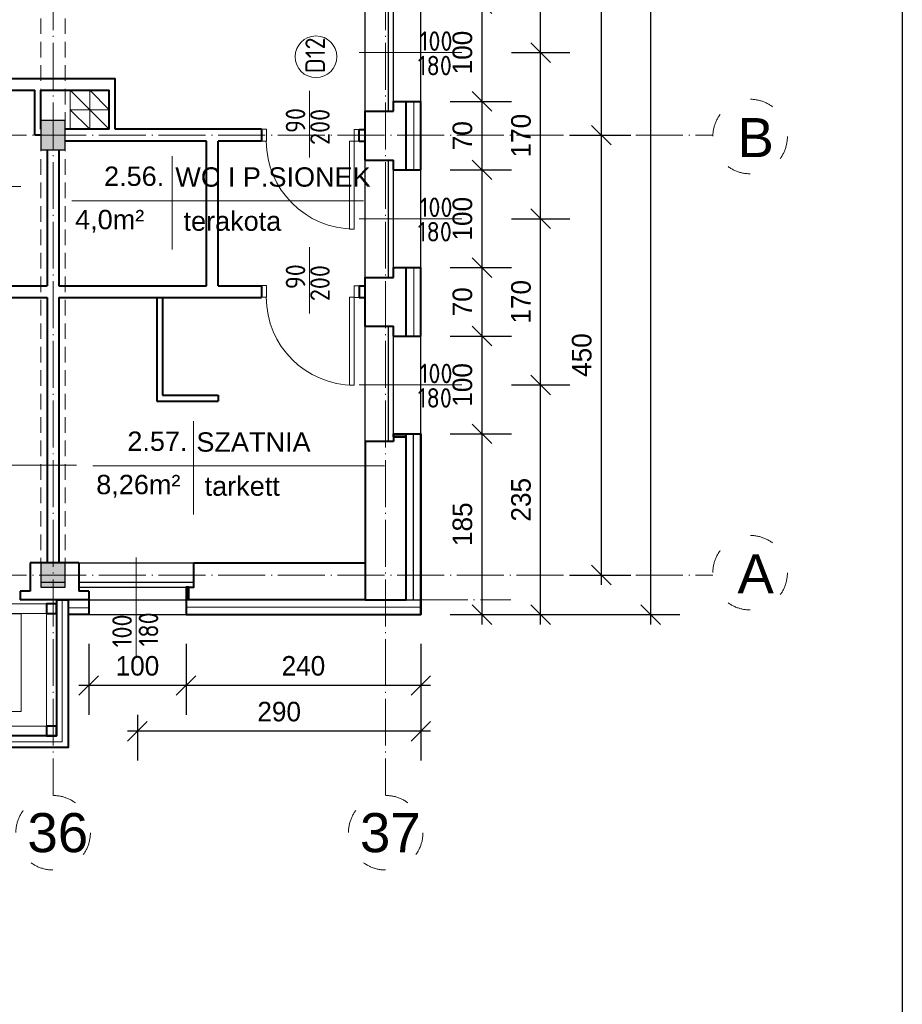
# Model space of a CAD drawing. Header units: millimetres. Extents: x -32003 to -19505, y 17931 to 29358.
# Tile 89 of 92: x -20408 to -19505, y 26425 to 27432. Entities that reach past the tile are written whole.
import ezdxf

# ---------------------------------------------------------------- set-up
doc = ezdxf.new("R2010")
doc.units = ezdxf.units.MM
doc.header["$PDMODE"] = 3
for name, pattern in [('ACAD_ISO03W100', [30, 12, -18]), ('ACAD_ISO04W100', [30.5, 24, -3, 0.5, -3]), ('KRESKOWA_X2', [12, 8, -4])]:
    doc.linetypes.add(name, pattern=pattern)
for name, color, linetype, lineweight in [('_wymiary', 1, 'Continuous', 9), ('drzwi', 140, 'Continuous', 13), ('KOMINY', 43, 'Continuous', 15), ('NR', 7, 'Continuous', 13), ('opisy drzwi', 40, 'Continuous', 13), ('opisy pom', 3, 'Continuous', 18), ('przerywana', 7, 'KRESKOWA_X2', 5), ('sciany', 4, 'Continuous', 40), ('symetria', 7, 'ACAD_ISO03W100', 5), ('SZRAF', 51, 'Continuous', 9), ('słupy', 2, 'Continuous', 30), ('ula-szraf', 40, 'Continuous', 9), ('ściana', 4, 'Continuous', 40), ('ściany-OCIEPLENIE', 201, 'Continuous', 9)]:
    doc.layers.add(name, color=color, linetype=linetype, lineweight=lineweight)
doc.layers.add('ściany', color=41, linetype='Continuous')
doc.styles.add('ISO', font='isocp.shx')
doc.styles.add('style1', font='ARIAL.TTF')
doc.styles.add('SYSTEM', font='TXT')
doc.linetypes.add('BATTING', pattern='A,0.0001,-0.1,[134,ltypeshp.shx,S=0.1,R=0,X=-0.1,Y=0],-0.2,[134,ltypeshp.shx,S=0.1,R=180,X=0.1,Y=0],-0.1', length=0.4001)
doc.dimstyles.new('Jacek2', dxfattribs={"dimscale": 2, "dimtxt": 10, "dimasz": 10, "dimexe": 15, "dimexo": 15, "dimgap": 5, "dimtad": 1, "dimdec": 0, "dimrnd": 0.5, "dimzin": 0, "dimdsep": 46, "dimtxsty": 'Standard', "dimblk": 'OBLIQUE', "dimcen": 0, "dimdle": 5, "dimadec": 1, "dimazin": 0, "dimtfac": 1, "dimtdec": 0, "dimtofl": 0, "dimtmove": 0, "dimatfit": 3, "dimfxl": 0, "dimtolj": 1, "dimtzin": 0, "dimarcsym": 0})

# ---------------------------------------------------------------- blocks, each defined once
blk = doc.blocks.new('_OBLIQUE')
at = {"color": 0, "linetype": 'ByBlock'}
blk.add_line((-0.5, -0.5), (0.5, 0.5), dxfattribs=at)
blk = doc.blocks.new('*D329')
at = {"layer": '_wymiary', "color": 0, "lineweight": -2}
for p, q in [((-20237.7, 26793.4), (-20237.7, 26720.9)), ((-19997.7, 26793.4), (-19997.7, 26720.9)), ((-19987.7, 26750.9), (-20247.7, 26750.9))]:
    blk.add_line(p, q, dxfattribs=at)
at = {"layer": 'Defpoints', "color": 0}
for p in [(-20237.7, 26823.4), (-19997.7, 26823.4), (-20237.7, 26750.9)]:
    blk.add_point(p, dxfattribs=at)
at = {"layer": '_wymiary', "color": 0, "lineweight": -2, "xscale": 20, "yscale": 20, "zscale": 20, "rotation": 180}
blk.add_blockref('_OBLIQUE', (-20237.7, 26750.9), dxfattribs=at)
at = {"layer": '_wymiary', "color": 0, "lineweight": -2, "xscale": 20, "yscale": 20, "zscale": 20}
blk.add_blockref('_OBLIQUE', (-19997.7, 26750.9), dxfattribs=at)
at = {"layer": '_wymiary', "color": 0, "insert": (-20117.7, 26770.9), "char_height": 20, "attachment_point": 5}
blk.add_mtext('\\A1;240', dxfattribs=at)
blk = doc.blocks.new('*D330')
at = {"layer": '_wymiary', "color": 0, "lineweight": -2}
for p, q in [((-20337.2, 26793.4), (-20337.2, 26720.9)), ((-20237.7, 26793.4), (-20237.7, 26720.9)), ((-20227.7, 26750.9), (-20347.2, 26750.9))]:
    blk.add_line(p, q, dxfattribs=at)
at = {"layer": 'Defpoints', "color": 0}
for p in [(-20337.2, 26823.4), (-20237.7, 26823.4), (-20337.2, 26750.9)]:
    blk.add_point(p, dxfattribs=at)
at = {"layer": '_wymiary', "color": 0, "lineweight": -2, "xscale": 20, "yscale": 20, "zscale": 20, "rotation": 180}
blk.add_blockref('_OBLIQUE', (-20337.2, 26750.9), dxfattribs=at)
at = {"layer": '_wymiary', "color": 0, "lineweight": -2, "xscale": 20, "yscale": 20, "zscale": 20}
blk.add_blockref('_OBLIQUE', (-20237.7, 26750.9), dxfattribs=at)
at = {"layer": '_wymiary', "color": 0, "insert": (-20287.4, 26770.9), "char_height": 20, "attachment_point": 5}
blk.add_mtext('\\A1;100', dxfattribs=at)
blk = doc.blocks.new('*D389')
at = {"layer": '_wymiary', "color": 0, "lineweight": -2}
for p, q in [((-20287.4, 26720.9), (-20287.4, 26674.1)), ((-19997.7, 26720.9), (-19997.7, 26674.1)), ((-19987.7, 26704.1), (-20297.4, 26704.1))]:
    blk.add_line(p, q, dxfattribs=at)
at = {"layer": 'Defpoints', "color": 0}
for p in [(-20287.4, 26750.9), (-19997.7, 26750.9), (-20287.4, 26704.1)]:
    blk.add_point(p, dxfattribs=at)
at = {"layer": '_wymiary', "color": 0, "lineweight": -2, "xscale": 20, "yscale": 20, "zscale": 20, "rotation": 180}
blk.add_blockref('_OBLIQUE', (-20287.4, 26704.1), dxfattribs=at)
at = {"layer": '_wymiary', "color": 0, "lineweight": -2, "xscale": 20, "yscale": 20, "zscale": 20}
blk.add_blockref('_OBLIQUE', (-19997.7, 26704.1), dxfattribs=at)
at = {"layer": '_wymiary', "color": 0, "insert": (-20142.5, 26724.1), "char_height": 20, "attachment_point": 5}
blk.add_mtext('\\A1;290', dxfattribs=at)
blk = doc.blocks.new('*D419')
at = {"layer": '_wymiary', "color": 0, "lineweight": -2}
for p, q in [((-19935.1, 26813.4), (-19935.1, 27018.4)), ((-19967.7, 27008.4), (-19905.1, 27008.4)), ((-19967.7, 26823.4), (-19905.1, 26823.4))]:
    blk.add_line(p, q, dxfattribs=at)
at = {"layer": 'Defpoints', "color": 0}
for p in [(-19997.7, 27008.4), (-19935.1, 27008.4), (-19997.7, 26823.4)]:
    blk.add_point(p, dxfattribs=at)
at = {"layer": '_wymiary', "color": 0, "lineweight": -2, "xscale": 20, "yscale": 20, "zscale": 20}
for p, rotation in [((-19935.1, 27008.4), 90), ((-19935.1, 26823.4), 270)]:
    blk.add_blockref('_OBLIQUE', p, dxfattribs=dict(at, rotation=rotation))
at = {"layer": '_wymiary', "color": 0, "insert": (-19955.1, 26915.9), "char_height": 20, "attachment_point": 5, "rotation": 90}
blk.add_mtext('\\A1;185', dxfattribs=at)
blk = doc.blocks.new('*D420')
at = {"layer": '_wymiary', "color": 0, "lineweight": -2}
for p, q in [((-19935.1, 26998.4), (-19935.1, 27118.4)), ((-19967.7, 27108.4), (-19905.1, 27108.4)), ((-19967.7, 27008.4), (-19905.1, 27008.4))]:
    blk.add_line(p, q, dxfattribs=at)
at = {"layer": 'Defpoints', "color": 0}
for p in [(-19997.7, 27108.4), (-19935.1, 27108.4), (-19997.7, 27008.4)]:
    blk.add_point(p, dxfattribs=at)
at = {"layer": '_wymiary', "color": 0, "lineweight": -2, "xscale": 20, "yscale": 20, "zscale": 20}
for p, rotation in [((-19935.1, 27108.4), 90), ((-19935.1, 27008.4), 270)]:
    blk.add_blockref('_OBLIQUE', p, dxfattribs=dict(at, rotation=rotation))
at = {"layer": '_wymiary', "color": 0, "insert": (-19955.1, 27058.4), "char_height": 20, "attachment_point": 5, "rotation": 90}
blk.add_mtext('\\A1;100', dxfattribs=at)
blk = doc.blocks.new('*D421')
at = {"layer": '_wymiary', "color": 0, "lineweight": -2}
for p, q in [((-19935.1, 27098.4), (-19935.1, 27188.4)), ((-19967.7, 27178.4), (-19905.1, 27178.4)), ((-19967.7, 27108.4), (-19905.1, 27108.4))]:
    blk.add_line(p, q, dxfattribs=at)
at = {"layer": 'Defpoints', "color": 0}
for p in [(-19997.7, 27178.4), (-19935.1, 27178.4), (-19997.7, 27108.4)]:
    blk.add_point(p, dxfattribs=at)
at = {"layer": '_wymiary', "color": 0, "lineweight": -2, "xscale": 20, "yscale": 20, "zscale": 20}
for p, rotation in [((-19935.1, 27178.4), 90), ((-19935.1, 27108.4), 270)]:
    blk.add_blockref('_OBLIQUE', p, dxfattribs=dict(at, rotation=rotation))
at = {"layer": '_wymiary', "color": 0, "insert": (-19955.1, 27143.4), "char_height": 20, "attachment_point": 5, "rotation": 90}
blk.add_mtext('\\A1;70', dxfattribs=at)
blk = doc.blocks.new('*D422')
at = {"layer": '_wymiary', "color": 0, "lineweight": -2}
for p, q in [((-19935.1, 27168.4), (-19935.1, 27288.4)), ((-19967.7, 27278.4), (-19905.1, 27278.4)), ((-19967.7, 27178.4), (-19905.1, 27178.4))]:
    blk.add_line(p, q, dxfattribs=at)
at = {"layer": 'Defpoints', "color": 0}
for p in [(-19997.7, 27278.4), (-19935.1, 27278.4), (-19997.7, 27178.4)]:
    blk.add_point(p, dxfattribs=at)
at = {"layer": '_wymiary', "color": 0, "lineweight": -2, "xscale": 20, "yscale": 20, "zscale": 20}
for p, rotation in [((-19935.1, 27278.4), 90), ((-19935.1, 27178.4), 270)]:
    blk.add_blockref('_OBLIQUE', p, dxfattribs=dict(at, rotation=rotation))
at = {"layer": '_wymiary', "color": 0, "insert": (-19955.1, 27228.4), "char_height": 20, "attachment_point": 5, "rotation": 90}
blk.add_mtext('\\A1;100', dxfattribs=at)
blk = doc.blocks.new('*D423')
at = {"layer": '_wymiary', "color": 0, "lineweight": -2}
for p, q in [((-19935.1, 27268.4), (-19935.1, 27358.4)), ((-19967.7, 27348.4), (-19905.1, 27348.4)), ((-19967.7, 27278.4), (-19905.1, 27278.4))]:
    blk.add_line(p, q, dxfattribs=at)
at = {"layer": 'Defpoints', "color": 0}
for p in [(-19997.7, 27348.4), (-19935.1, 27348.4), (-19997.7, 27278.4)]:
    blk.add_point(p, dxfattribs=at)
at = {"layer": '_wymiary', "color": 0, "lineweight": -2, "xscale": 20, "yscale": 20, "zscale": 20}
for p, rotation in [((-19935.1, 27348.4), 90), ((-19935.1, 27278.4), 270)]:
    blk.add_blockref('_OBLIQUE', p, dxfattribs=dict(at, rotation=rotation))
at = {"layer": '_wymiary', "color": 0, "insert": (-19955.1, 27313.4), "char_height": 20, "attachment_point": 5, "rotation": 90}
blk.add_mtext('\\A1;70', dxfattribs=at)
blk = doc.blocks.new('*D424')
at = {"layer": '_wymiary', "color": 0, "lineweight": -2}
for p, q in [((-19935.1, 27338.4), (-19935.1, 27458.4)), ((-19967.7, 27448.4), (-19905.1, 27448.4)), ((-19967.7, 27348.4), (-19905.1, 27348.4))]:
    blk.add_line(p, q, dxfattribs=at)
at = {"layer": 'Defpoints', "color": 0}
for p in [(-19997.7, 27448.4), (-19935.1, 27448.4), (-19997.7, 27348.4)]:
    blk.add_point(p, dxfattribs=at)
at = {"layer": '_wymiary', "color": 0, "lineweight": -2, "xscale": 20, "yscale": 20, "zscale": 20}
for p, rotation in [((-19935.1, 27448.4), 90), ((-19935.1, 27348.4), 270)]:
    blk.add_blockref('_OBLIQUE', p, dxfattribs=dict(at, rotation=rotation))
at = {"layer": '_wymiary', "color": 0, "insert": (-19955.1, 27398.4), "char_height": 20, "attachment_point": 5, "rotation": 90}
blk.add_mtext('\\A1;100', dxfattribs=at)
blk = doc.blocks.new('*D428')
at = {"layer": '_wymiary', "color": 0, "lineweight": -2}
for p, q in [((-19875.2, 26813.4), (-19875.2, 27068.4)), ((-19905.1, 27058.4), (-19845.2, 27058.4)), ((-19905.1, 26823.4), (-19845.2, 26823.4))]:
    blk.add_line(p, q, dxfattribs=at)
at = {"layer": 'Defpoints', "color": 0}
for p in [(-19935.1, 27058.4), (-19875.2, 27058.4), (-19935.1, 26823.4)]:
    blk.add_point(p, dxfattribs=at)
at = {"layer": '_wymiary', "color": 0, "lineweight": -2, "xscale": 20, "yscale": 20, "zscale": 20}
for p, rotation in [((-19875.2, 27058.4), 90), ((-19875.2, 26823.4), 270)]:
    blk.add_blockref('_OBLIQUE', p, dxfattribs=dict(at, rotation=rotation))
at = {"layer": '_wymiary', "color": 0, "insert": (-19895.2, 26940.9), "char_height": 20, "attachment_point": 5, "rotation": 90}
blk.add_mtext('\\A1;235', dxfattribs=at)
blk = doc.blocks.new('*D429')
at = {"layer": '_wymiary', "color": 0, "lineweight": -2}
for p, q in [((-19875.2, 27048.4), (-19875.2, 27238.4)), ((-19905.1, 27228.4), (-19845.2, 27228.4)), ((-19905.1, 27058.4), (-19845.2, 27058.4))]:
    blk.add_line(p, q, dxfattribs=at)
at = {"layer": 'Defpoints', "color": 0}
for p in [(-19935.1, 27228.4), (-19875.2, 27228.4), (-19935.1, 27058.4)]:
    blk.add_point(p, dxfattribs=at)
at = {"layer": '_wymiary', "color": 0, "lineweight": -2, "xscale": 20, "yscale": 20, "zscale": 20}
for p, rotation in [((-19875.2, 27228.4), 90), ((-19875.2, 27058.4), 270)]:
    blk.add_blockref('_OBLIQUE', p, dxfattribs=dict(at, rotation=rotation))
at = {"layer": '_wymiary', "color": 0, "insert": (-19895.2, 27143.4), "char_height": 20, "attachment_point": 5, "rotation": 90}
blk.add_mtext('\\A1;170', dxfattribs=at)
blk = doc.blocks.new('*D430')
at = {"layer": '_wymiary', "color": 0, "lineweight": -2}
for p, q in [((-19875.2, 27218.4), (-19875.2, 27408.4)), ((-19905.1, 27398.4), (-19845.2, 27398.4)), ((-19905.1, 27228.4), (-19845.2, 27228.4))]:
    blk.add_line(p, q, dxfattribs=at)
at = {"layer": 'Defpoints', "color": 0}
for p in [(-19935.1, 27398.4), (-19875.2, 27398.4), (-19935.1, 27228.4)]:
    blk.add_point(p, dxfattribs=at)
at = {"layer": '_wymiary', "color": 0, "lineweight": -2, "xscale": 20, "yscale": 20, "zscale": 20}
for p, rotation in [((-19875.2, 27398.4), 90), ((-19875.2, 27228.4), 270)]:
    blk.add_blockref('_OBLIQUE', p, dxfattribs=dict(at, rotation=rotation))
at = {"layer": '_wymiary', "color": 0, "insert": (-19895.2, 27313.4), "char_height": 20, "attachment_point": 5, "rotation": 90}
blk.add_mtext('\\A1;170', dxfattribs=at)
blk = doc.blocks.new('*D431')
at = {"layer": '_wymiary', "color": 0, "lineweight": -2}
for p, q in [((-19875.2, 27388.4), (-19875.2, 27578.4)), ((-19905.1, 27568.4), (-19845.2, 27568.4)), ((-19905.1, 27398.4), (-19845.2, 27398.4))]:
    blk.add_line(p, q, dxfattribs=at)
at = {"layer": 'Defpoints', "color": 0}
for p in [(-19935.1, 27568.4), (-19875.2, 27568.4), (-19935.1, 27398.4)]:
    blk.add_point(p, dxfattribs=at)
at = {"layer": '_wymiary', "color": 0, "lineweight": -2, "xscale": 20, "yscale": 20, "zscale": 20}
for p, rotation in [((-19875.2, 27568.4), 90), ((-19875.2, 27398.4), 270)]:
    blk.add_blockref('_OBLIQUE', p, dxfattribs=dict(at, rotation=rotation))
at = {"layer": '_wymiary', "color": 0, "insert": (-19895.2, 27483.4), "char_height": 20, "attachment_point": 5, "rotation": 90}
blk.add_mtext('\\A1;170', dxfattribs=at)
blk = doc.blocks.new('*D433')
at = {"layer": '_wymiary', "color": 0, "lineweight": -2}
for p, q in [((-19813.1, 26853.9), (-19813.1, 27323.9)), ((-19845.2, 27313.9), (-19783.1, 27313.9)), ((-19845.2, 26863.9), (-19783.1, 26863.9))]:
    blk.add_line(p, q, dxfattribs=at)
at = {"layer": 'Defpoints', "color": 0}
for p in [(-19875.2, 27313.9), (-19813.1, 27313.9), (-19875.2, 26863.9)]:
    blk.add_point(p, dxfattribs=at)
at = {"layer": '_wymiary', "color": 0, "lineweight": -2, "xscale": 20, "yscale": 20, "zscale": 20}
for p, rotation in [((-19813.1, 27313.9), 90), ((-19813.1, 26863.9), 270)]:
    blk.add_blockref('_OBLIQUE', p, dxfattribs=dict(at, rotation=rotation))
at = {"layer": '_wymiary', "color": 0, "insert": (-19833.1, 27088.9), "char_height": 20, "attachment_point": 5, "rotation": 90}
blk.add_mtext('\\A1;450', dxfattribs=at)
blk = doc.blocks.new('*D434')
at = {"layer": '_wymiary', "color": 0, "lineweight": -2}
for p, q in [((-19813.1, 27303.9), (-19813.1, 27773.9)), ((-19845.2, 27763.9), (-19783.1, 27763.9)), ((-19845.2, 27313.9), (-19783.1, 27313.9))]:
    blk.add_line(p, q, dxfattribs=at)
at = {"layer": 'Defpoints', "color": 0}
for p in [(-19875.2, 27763.9), (-19813.1, 27763.9), (-19875.2, 27313.9)]:
    blk.add_point(p, dxfattribs=at)
at = {"layer": '_wymiary', "color": 0, "lineweight": -2, "xscale": 20, "yscale": 20, "zscale": 20}
for p, rotation in [((-19813.1, 27763.9), 90), ((-19813.1, 27313.9), 270)]:
    blk.add_blockref('_OBLIQUE', p, dxfattribs=dict(at, rotation=rotation))
at = {"layer": '_wymiary', "color": 0, "insert": (-19833.1, 27538.9), "char_height": 20, "attachment_point": 5, "rotation": 90}
blk.add_mtext('\\A1;450', dxfattribs=at)
blk = doc.blocks.new('*D436')
at = {"layer": '_wymiary', "color": 0, "lineweight": -2}
for p, q in [((-19762.8, 28263.4), (-19762.8, 26813.4)), ((-19845.1, 28253.4), (-19732.8, 28253.4)), ((-19845.2, 26823.4), (-19732.8, 26823.4))]:
    blk.add_line(p, q, dxfattribs=at)
at = {"layer": 'Defpoints', "color": 0}
for p in [(-19875.1, 28253.4), (-19875.2, 26823.4), (-19762.8, 26823.4)]:
    blk.add_point(p, dxfattribs=at)
at = {"layer": '_wymiary', "color": 0, "lineweight": -2, "xscale": 20, "yscale": 20, "zscale": 20}
for p, rotation in [((-19762.8, 28253.4), 90), ((-19762.8, 26823.4), 270)]:
    blk.add_blockref('_OBLIQUE', p, dxfattribs=dict(at, rotation=rotation))
at = {"layer": '_wymiary', "color": 0, "insert": (-19782.8, 27538.4), "char_height": 20, "attachment_point": 5, "rotation": 90}
blk.add_mtext('\\A1;1430', dxfattribs=at)

msp = doc.modelspace()

# ---------------------------------------------------------------- hatches: boundary and pattern name
at = {"layer": 'SZRAF'}
h = msp.add_hatch(color=256, dxfattribs=at)
h.dxf.hatch_style = 1
h.paths.add_polyline_path([(-20386.2, 27313.9), (-20373.7, 27313.9), (-20373.7, 27328.9), (-20386.2, 27328.9)])
h.paths.add_polyline_path([(-20373.7, 27313.9), (-20386.2, 27313.9), (-20386.2, 27298.9), (-20373.7, 27298.9)])
h.paths.add_polyline_path([(-20373.7, 27313.9), (-20361.2, 27313.9), (-20361.2, 27328.9), (-20373.7, 27328.9)])
h.paths.add_polyline_path([(-20373.7, 27298.9), (-20361.2, 27298.9), (-20361.2, 27313.9), (-20373.7, 27313.9)])
h = msp.add_hatch(color=256, dxfattribs=at)
h.dxf.hatch_style = 1
h.paths.add_polyline_path([(-20361.2, 26876.4), (-20386.2, 26876.4), (-20386.2, 26863.9), (-20361.2, 26863.9)])
h.paths.add_polyline_path([(-20361.2, 26863.9), (-20386.2, 26863.9), (-20386.2, 26851.4), (-20361.2, 26851.4)])

# ---------------------------------------------------------------- linework, layer by layer
for p, q in [((-20054.7, 27332.4), (-20054.7, 27464.4)), ((-20030.7, 27338.4), (-20030.7, 27458.4)), ((-20025.7, 27340.4), (-20025.7, 27456.4)), ((-19997.7, 27340.4), (-19997.7, 27456.4)), ((-20054.7, 27162.4), (-20054.7, 27294.4)), ((-20030.7, 27168.4), (-20030.7, 27288.4)), ((-20025.7, 27170.4), (-20025.7, 27286.4)), ((-19997.7, 27170.4), (-19997.7, 27286.4)), ((-20054.7, 27000.4), (-20054.7, 27124.4)), ((-20030.7, 27000.4), (-20030.7, 27118.4)), ((-20025.7, 27008.4), (-20025.7, 27116.4)), ((-19997.7, 27008.4), (-19997.7, 27116.4)), ((-20025.7, 27008.4), (-19997.7, 27008.4)), ((-20397.2, 26876.4), (-20054.7, 26876.4)), ((-20386.2, 26856.5), (-20361.2, 26856.5)), ((-20386.2, 26856.5), (-20361.2, 26856.5)), ((-20347.2, 26856.5), (-20229.7, 26856.5)), ((-20407.2, 26838.4), (-20054.7, 26838.4)), ((-20349.7, 26838.4), (-20054.7, 26838.4)), ((-20012.7, 26838.4), (-19997.7, 26838.4)), ((-20358.3, 26823.4), (-19997.7, 26823.4))]:
    msp.add_line(p, q)
at = {"ltscale": 2}
for p, q in [((-20386.2, 26851.4), (-20361.2, 26851.4)), ((-20386.2, 26851.4), (-20361.2, 26851.4)), ((-20347.2, 26851.4), (-20229.7, 26851.4))]:
    msp.add_line(p, q, dxfattribs=at)
msp.add_lwpolyline([(-32003.2, 29357.5), (-19505.5, 29357.5), (-19505.5, 17930.8), (-32003.2, 17930.8)], close=True)
at = {"layer": 'drzwi'}
for points in [[(-20526.3, 26699.4), (-20370.3, 26699.4), (-20370.3, 26834.5), (-20526.3, 26834.5)], [(-20516.3, 26709.4), (-20380.3, 26709.4), (-20380.3, 26824.5), (-20516.3, 26824.5)], [(-20506.3, 26724.2), (-20406.3, 26724.2), (-20406.3, 26824.2), (-20506.3, 26824.2)]]:
    msp.add_lwpolyline(points, close=True, dxfattribs=at)
for points in [[(-20160.5, 27319.9, 0), (-20155.5, 27319.9, 0), (-20155.5, 27307.9, 0), (-20160.5, 27307.9, 0), (-20160.5, 27319.9, 0)], [(-20065.7, 27319.8, 0), (-20060.7, 27319.8, 0), (-20060.7, 27307.8, 0), (-20065.7, 27307.8, 0), (-20065.7, 27319.8, 0)], [(-20065.7, 27307.9, 0), (-20070.7, 27307.9, 0), (-20070.7, 27217.9, 0), (-20065.7, 27217.9, 0), (-20065.7, 27307.9, 0)], [(-20160.5, 27160.1, 0), (-20155.5, 27160.1, 0), (-20155.5, 27148.1, 0), (-20160.5, 27148.1, 0), (-20160.5, 27160.1, 0)], [(-20065.7, 27159.9, 0), (-20060.7, 27159.9, 0), (-20060.7, 27147.9, 0), (-20065.7, 27147.9, 0), (-20065.7, 27159.9, 0)], [(-20065.7, 27148.1, 0), (-20070.7, 27148.1, 0), (-20070.7, 27058.1, 0), (-20065.7, 27058.1, 0), (-20065.7, 27148.1, 0)]]:
    msp.add_polyline3d(points, dxfattribs=at)
for centre in [(-20065.7, 27307.9), (-20065.7, 27148.1)]:
    msp.add_arc(centre, 90, 180, 270, dxfattribs=at)
at = {"layer": 'KOMINY'}
for p, q in [((-20356.2, 27359.9), (-20336.2, 27339.9)), ((-20336.2, 27359.9), (-20316.2, 27339.9)), ((-20356.2, 27339.9), (-20336.2, 27319.9)), ((-20336.2, 27339.9), (-20316.2, 27319.9))]:
    msp.add_line(p, q, dxfattribs=at)
for points in [[(-20336.2, 27339.9), (-20356.2, 27339.9), (-20356.2, 27359.9), (-20336.2, 27359.9)], [(-20316.2, 27339.9), (-20336.2, 27339.9), (-20336.2, 27359.9), (-20316.2, 27359.9)], [(-20336.2, 27319.9), (-20356.2, 27319.9), (-20356.2, 27339.9), (-20336.2, 27339.9)], [(-20316.2, 27319.9), (-20336.2, 27319.9), (-20336.2, 27339.9), (-20316.2, 27339.9)]]:
    msp.add_lwpolyline(points, close=True, dxfattribs=at)
at = {"layer": 'opisy drzwi'}
for p, q in [((-20060.7, 27398.4), (-19955.8, 27398.4)), ((-20111.4, 27359.1), (-20111.4, 27291.2)), ((-20060.7, 27228.4), (-19955.8, 27228.4)), ((-20111.4, 27199.3), (-20111.4, 27131.4)), ((-20060.7, 27058.4), (-19955.8, 27058.4)), ((-20288.7, 26881.7), (-20288.7, 26780))]:
    msp.add_line(p, q, dxfattribs=at)
msp.add_circle((-20104.9, 27394.1), 21.3, dxfattribs=at)
at = {"layer": 'opisy pom'}
for p, q in [((-20251.8, 27292.5), (-20251.8, 27197.1)), ((-20704.6, 27261.3), (-20406.5, 27261.3)), ((-20354.5, 27246.6), (-20056.4, 27246.6)), ((-20230.2, 27021.4), (-20230.2, 26926)), ((-20647.8, 26976.3), (-20349.6, 26976.3)), ((-20332.9, 26975.5), (-20034.7, 26975.5))]:
    msp.add_line(p, q, dxfattribs=at)
at = {"layer": 'przerywana', "ltscale": 2}
for p, q in [((-20386.2, 28201.4), (-20386.2, 26876.4)), ((-20361.2, 28201.4), (-20361.2, 26876.4))]:
    msp.add_line(p, q, dxfattribs=at)
at = {"layer": 'sciany'}
for p, q in [((-20515.3, 27371.9), (-20310.2, 27371.9)), ((-20310.2, 27319.9), (-20310.2, 27371.9)), ((-20498, 27359.9), (-20392.2, 27359.9)), ((-20392.2, 27313.9), (-20392.2, 27359.9)), ((-20386.2, 27319.9), (-20386.2, 27359.9)), ((-20386.2, 27359.9), (-20316.2, 27359.9)), ((-20316.2, 27319.9), (-20316.2, 27359.9)), ((-20316.2, 27319.9), (-20361.2, 27319.9)), ((-20160.5, 27319.9), (-20310.2, 27319.9)), ((-20386.2, 27313.9), (-20392.2, 27313.9)), ((-20216.7, 27307.9), (-20361.2, 27307.9)), ((-20216.7, 27159.9), (-20216.7, 27307.9)), ((-20160.5, 27307.9), (-20204.7, 27307.9)), ((-20204.7, 27159.9), (-20204.7, 27307.9)), ((-20701.2, 27159.9), (-20379.7, 27159.9)), ((-20367.7, 27159.9), (-20216.7, 27159.9)), ((-20204.7, 27159.9), (-20160.5, 27159.9)), ((-20060.7, 27159.9), (-20054.7, 27159.9)), ((-20483.8, 27147.9), (-20379.7, 27147.9)), ((-20367.7, 27147.9), (-20160.5, 27147.9)), ((-20060.7, 27147.9), (-20054.7, 27147.9)), ((-20261.7, 27047.9), (-20204.7, 27047.9)), ((-20267.7, 27041.9), (-20204.7, 27041.9)), ((-20025.7, 27005.4), (-20025.7, 27008.4)), ((-20025.7, 27008.4), (-19997.7, 27008.4)), ((-20025.7, 27008.4), (-20025.7, 27000.4)), ((-20025.7, 27005.4), (-20012.7, 27005.4)), ((-20012.7, 26838.4), (-20012.7, 27008.4)), ((-19997.7, 27008.4), (-19997.7, 26823.4)), ((-19997.7, 26823.4), (-19997.7, 27008.4)), ((-20025.7, 27000.4), (-20054.7, 27000.4)), ((-20054.7, 27000.4), (-20054.7, 26876.4)), ((-20054.7, 26838.4), (-20012.7, 26838.4))]:
    msp.add_line(p, q, dxfattribs=at)
for points in [[(-20229.7, 26876.4), (-20054.7, 26876.4), (-20054.7, 26838.4), (-20054.7, 26838.4), (-20054.7, 26838.4), (-20234.7, 26838.4), (-20234.7, 26851.4), (-20229.7, 26851.4), (-20229.7, 26876.4)], [(-20234.7, 26851.4), (-20237.7, 26851.4), (-20237.7, 26823.4), (-19997.7, 26823.4), (-19997.7, 26851.4), (-19997.7, 26851.4)], [(-20370.3, 26838.4), (-20358.3, 26838.4), (-20358.3, 26687.4), (-20538.3, 26687.4), (-20538.3, 26838.4), (-20526.3, 26838.4)], [(-20370.3, 26838.4), (-20370.3, 26838.4), (-20370.3, 26699.4), (-20526.3, 26699.4), (-20526.3, 26838.4)]]:
    msp.add_lwpolyline(points, dxfattribs=at)
for points in [[(-20380.3, 26824.5), (-20370.3, 26824.5), (-20370.3, 26834.5), (-20380.3, 26834.5)], [(-20380.3, 26699.4), (-20370.3, 26699.4), (-20370.3, 26709.4), (-20380.3, 26709.4)]]:
    msp.add_lwpolyline(points, close=True, dxfattribs=at)
at = {"layer": 'symetria', "linetype": 'ACAD_ISO04W100', "ltscale": 2}
for p, q in [((-20373.7, 28201.4), (-20373.7, 26638.5)), ((-20033.7, 28201.4), (-20033.7, 26638.5)), ((-27768.7, 27313.9), (-19699.1, 27313.9)), ((-27768.7, 26863.9), (-19699.1, 26863.9)), ((-19997.7, 26838.4), (-19905.8, 26838.4))]:
    msp.add_line(p, q, dxfattribs=at)
at = {"layer": 'symetria', "ltscale": 2}
for centre in [(-19661, 27312.5), (-19661, 26866.3), (-20373.6, 26600.3), (-20033.6, 26600.3)]:
    msp.add_circle(centre, 38.1, dxfattribs=at)
at = {"layer": 'SZRAF', "linetype": 'BATTING', "ltscale": 14}
for p, q in [((-20004.7, 27278.4), (-20004.7, 27348.4)), ((-20004.7, 27108.4), (-20004.7, 27178.4)), ((-20337.2, 26830.4), (-20358.3, 26830.4))]:
    msp.add_line(p, q, dxfattribs=at)
at = {"layer": 'słupy'}
for points in [[(-20386.2, 27298.9), (-20361.2, 27298.9), (-20361.2, 27328.9), (-20386.2, 27328.9)], [(-20386.2, 26851.4), (-20361.2, 26851.4), (-20361.2, 26876.4), (-20386.2, 26876.4)]]:
    msp.add_lwpolyline(points, close=True, dxfattribs=at)
at = {"layer": 'ula-szraf', "ltscale": 3}
for p, q in [((-20025.7, 27006.9), (-20012.7, 27006.9)), ((-20236.2, 26851.4), (-20236.2, 26838.4))]:
    msp.add_line(p, q, dxfattribs=at)
at = {"layer": 'ula-szraf', "ltscale": 14}
msp.add_line((-19997.7, 26830.9), (-20237.7, 26830.9), dxfattribs=at)
at = {"layer": 'ściana'}
for p, q in [((-20025.7, 27338.4), (-20025.7, 27348.4)), ((-20025.7, 27348.4), (-20012.7, 27348.4)), ((-20025.7, 27338.4), (-20025.7, 27348.4)), ((-20025.7, 27348.4), (-19997.7, 27348.4)), ((-20012.7, 27278.4), (-20012.7, 27348.4)), ((-20012.7, 27278.4), (-20012.7, 27348.4)), ((-19997.7, 27278.4), (-19997.7, 27348.4)), ((-20054.7, 27288.4), (-20054.7, 27338.4)), ((-20054.7, 27338.4), (-20025.7, 27338.4)), ((-20054.7, 27288.4), (-20054.7, 27338.4)), ((-20054.7, 27338.4), (-20025.7, 27338.4)), ((-20160.5, 27319.9), (-20160.5, 27307.9)), ((-20060.7, 27307.8), (-20060.7, 27319.8)), ((-20060.7, 27319.8), (-20054.7, 27319.8)), ((-20060.7, 27307.8), (-20054.7, 27307.8)), ((-20379.7, 27298.9), (-20379.7, 27159.9)), ((-20367.7, 27298.9), (-20367.7, 27159.9)), ((-20054.7, 27288.4), (-20025.7, 27288.4)), ((-20054.7, 27288.4), (-20025.7, 27288.4)), ((-20025.7, 27278.4), (-20025.7, 27288.4)), ((-20025.7, 27278.4), (-20025.7, 27288.4)), ((-20025.7, 27278.4), (-20012.7, 27278.4)), ((-20025.7, 27278.4), (-19997.7, 27278.4)), ((-20025.7, 27168.4), (-20025.7, 27178.4)), ((-20025.7, 27178.4), (-20012.7, 27178.4)), ((-20025.7, 27168.4), (-20025.7, 27178.4)), ((-20025.7, 27178.4), (-19997.7, 27178.4)), ((-20012.7, 27108.4), (-20012.7, 27178.4)), ((-20012.7, 27108.4), (-20012.7, 27178.4)), ((-19997.7, 27108.4), (-19997.7, 27178.4)), ((-20054.7, 27118.4), (-20054.7, 27168.4)), ((-20054.7, 27168.4), (-20025.7, 27168.4)), ((-20054.7, 27118.4), (-20054.7, 27168.4)), ((-20054.7, 27168.4), (-20025.7, 27168.4)), ((-20160.5, 27159.9), (-20160.5, 27147.9)), ((-20060.7, 27159.9), (-20060.7, 27147.9)), ((-20379.7, 27147.9), (-20379.7, 26876.4)), ((-20367.7, 27147.9), (-20367.7, 26876.4)), ((-20267.7, 27147.9), (-20267.7, 27041.9)), ((-20261.7, 27147.9), (-20261.7, 27047.9)), ((-20054.7, 27118.4), (-20025.7, 27118.4)), ((-20054.7, 27118.4), (-20025.7, 27118.4)), ((-20025.7, 27108.4), (-20025.7, 27118.4)), ((-20025.7, 27108.4), (-20025.7, 27118.4)), ((-20025.7, 27108.4), (-20012.7, 27108.4)), ((-20025.7, 27108.4), (-19997.7, 27108.4)), ((-20204.7, 27047.9), (-20204.7, 27041.9)), ((-20347.2, 26876.4), (-20397.2, 26876.4)), ((-20397.2, 26876.4), (-20397.2, 26847.4)), ((-20347.2, 26876.4), (-20347.2, 26847.4)), ((-20407.2, 26847.4), (-20407.2, 26838.4)), ((-20397.2, 26847.4), (-20407.2, 26847.4)), ((-20337.2, 26847.4), (-20347.2, 26847.4)), ((-20337.2, 26847.4), (-20337.2, 26823.4)), ((-20337.2, 26838.4), (-20407.2, 26838.4)), ((-20337.2, 26823.4), (-20358.3, 26823.4))]:
    msp.add_line(p, q, dxfattribs=at)
at = {"layer": 'ściany', "ltscale": 14}
msp.add_line((-20005.2, 26838.4), (-20005.2, 27008.4), dxfattribs=at)
at = {"layer": 'ściany-OCIEPLENIE', "linetype": 'BATTING', "ltscale": 14}
msp.add_lwpolyline([(-20364.3, 26838.4), (-20364.3, 26693.4), (-20532.3, 26693.4), (-20532.3, 26838.4)], dxfattribs=at)

# ---------------------------------------------------------------- texts
at = {"layer": 'NR', "ltscale": 5, "char_height": 40, "width": 65, "attachment_point": 1, "style": 'style1'}
for s, insert in [('B', (-19674, 27331.4)), ('A', (-19674, 26885.1)), ('36', (-20399.9, 26620.4)), ('37', (-20059.9, 26620.4))]:
    msp.add_mtext(s, dxfattribs=dict(at, insert=insert))
at = {"layer": 'opisy drzwi', "style": 'ISO'}
for s, p in [('D12', (-20095.7, 27377.1)), ('200', (-20090.8, 27303.9)), (' 90', (-20115.8, 27304.7)), ('200', (-20090.8, 27144.1)), (' 90', (-20115.8, 27144.9)), ('100', (-20293.1, 26790)), ('180', (-20266.1, 26790.9))]:
    msp.add_text(s, height=20, rotation=90, dxfattribs=at).set_placement(p)
for s, p in [('100', (-19998.9, 27400.1)), ('180', (-20000.8, 27375.1)), ('100', (-19998.9, 27230.1)), ('180', (-20000.8, 27205.1)), ('100', (-19998.9, 27060.1)), ('180', (-20000.8, 27035.1))]:
    msp.add_text(s, height=20, dxfattribs=at).set_placement(p)
at = {"layer": 'opisy pom', "char_height": 19.8, "attachment_point": 1, "style": 'SYSTEM'}
for s, insert in [('{\\fArial|b0|i0|c238|p34;2.56.}', (-20321.5, 27281.8)), ('{\\fArial|b0|i0|c238|p34;        WC I P.SIONEK}', (-20310.2, 27281)), ('{\\fArial|b0|i0|c238|p34;4,0m² }', (-20351.1, 27237.5)), ('{\\fArial|b0|i0|c238|p34;terakota}', (-20240.3, 27235.9)), ('{\\fArial|b0|i0|c238|p34;        2.57.}', (-20359.2, 27010.7)), ('{\\fArial|b0|i0|c238|p34;        SZATNIA}', (-20288.6, 27009.9)), ('{\\fArial|b0|i0|c238|p34;8,26m² }', (-20329.5, 26966.4)), ('{\\fArial|b0|i0|c238|p34;tarkett}', (-20218.7, 26964.8))]:
    msp.add_mtext(s, dxfattribs=dict(at, insert=insert))

# ---------------------------------------------------------------- dimensions: what is measured, and where the dimension line sits
at = {"layer": '_wymiary'}
for base, p1, p2, picture, middle in [((-19762.8, 26823.4), (-19875.1, 28253.4), (-19875.2, 26823.4), '*D436', (-19782.8, 27538.4)), ((-19813.1, 27313.9), (-19875.2, 26863.9), (-19875.2, 27313.9), '*D433', (-19833.1, 27088.9)), ((-19875.2, 27058.4), (-19935.1, 26823.4), (-19935.1, 27058.4), '*D428', (-19895.2, 26940.9)), ((-19935.1, 27008.4), (-19997.7, 26823.4), (-19997.7, 27008.4), '*D419', (-19955.1, 26915.9))]:
    dim = msp.add_linear_dim(base=base, p1=p1, p2=p2, angle=90, dimstyle='Jacek2', dxfattribs=at)
    dim.commit()
    dim.dimension.update_dxf_attribs({"geometry": picture, "text_midpoint": middle})
for base, p1, p2, picture, middle in [((-19813.1, 27763.9), (-19875.2, 27313.9), (-19875.2, 27763.9), '*D434', (-19833.1, 27538.9)), ((-19875.2, 27568.4), (-19935.1, 27398.4), (-19935.1, 27568.4), '*D431', (-19895.2, 27483.4)), ((-19935.1, 27448.4), (-19997.7, 27348.4), (-19997.7, 27448.4), '*D424', (-19955.1, 27398.4)), ((-19875.2, 27398.4), (-19935.1, 27228.4), (-19935.1, 27398.4), '*D430', (-19895.2, 27313.4)), ((-19935.1, 27348.4), (-19997.7, 27278.4), (-19997.7, 27348.4), '*D423', (-19955.1, 27313.4)), ((-19935.1, 27278.4), (-19997.7, 27178.4), (-19997.7, 27278.4), '*D422', (-19955.1, 27228.4)), ((-19875.2, 27228.4), (-19935.1, 27058.4), (-19935.1, 27228.4), '*D429', (-19895.2, 27143.4)), ((-19935.1, 27178.4), (-19997.7, 27108.4), (-19997.7, 27178.4), '*D421', (-19955.1, 27143.4)), ((-19935.1, 27108.4), (-19997.7, 27008.4), (-19997.7, 27108.4), '*D420', (-19955.1, 27058.4))]:
    dim = msp.add_linear_dim(base=base, p1=p1, p2=p2, angle=90, dimstyle='Jacek2', override={"dimtmove": 1}, dxfattribs=at)
    dim.commit()
    dim.dimension.update_dxf_attribs({"geometry": picture, "text_midpoint": middle})
dim = msp.add_linear_dim(base=(-20337.1678874, 26750.8554825), p1=(-20237.6678874, 26823.4489136), p2=(-20337.1678874, 26823.4489136), dimstyle='Jacek2', override={"dimtmove": 1}, dxfattribs=at)
dim.commit()
dim.dimension.update_dxf_attribs({"geometry": '*D330', "text_midpoint": (-20287.4178874, 26770.8554825)})
for base, p1, p2, picture, middle in [((-20237.7, 26750.9), (-19997.7, 26823.4), (-20237.7, 26823.4), '*D329', (-20117.7, 26770.9)), ((-20287.4, 26704.1), (-19997.7, 26750.9), (-20287.4, 26750.9), '*D389', (-20142.5, 26724.1))]:
    dim = msp.add_linear_dim(base=base, p1=p1, p2=p2, dimstyle='Jacek2', dxfattribs=at)
    dim.commit()
    dim.dimension.update_dxf_attribs({"geometry": picture, "text_midpoint": middle})

doc.saveas('drawing.dxf')
